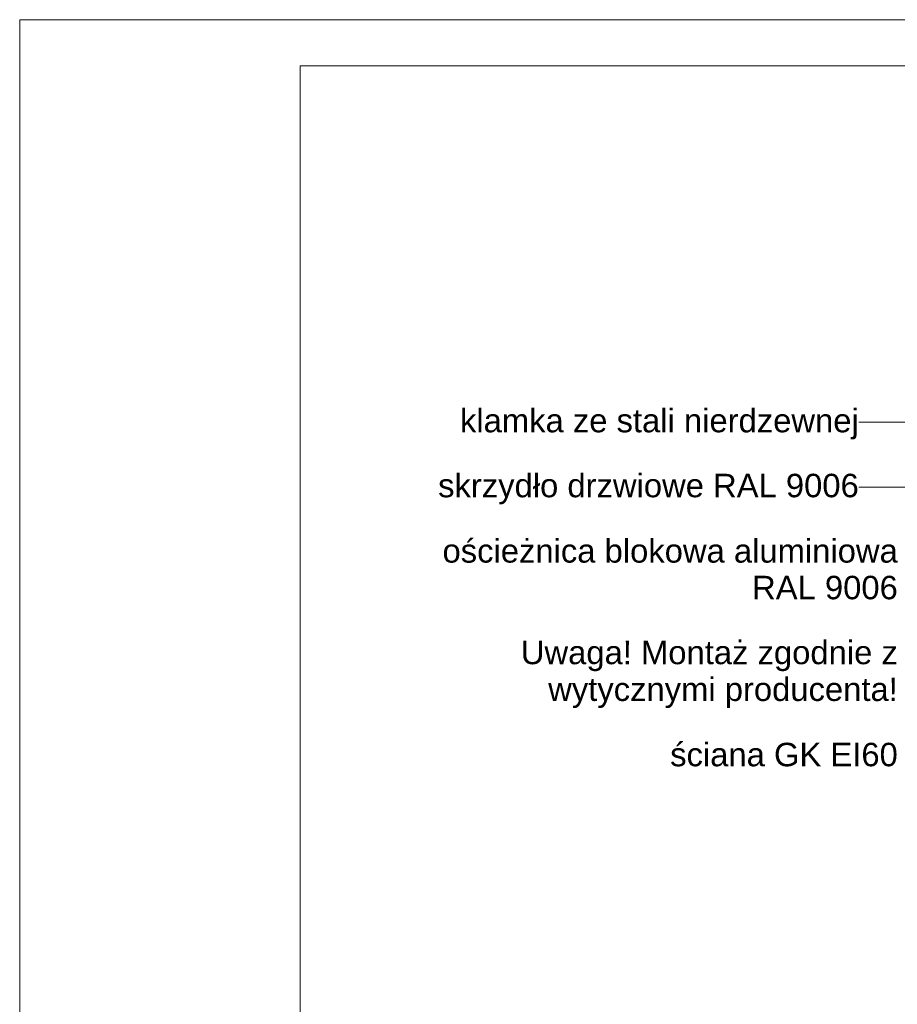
# Paper-space layout 'AD-02 DETAL MONTAŻU DRZWI' of a CAD drawing. Header units: millimetres. Extents: x 0 to 594, y 0 to 550.
# Tile 70 of 99: x 0 to 94, y 445 to 550. Entities that reach past the tile are written whole.
import ezdxf
from ezdxf.xclip import XClip

# ---------------------------------------------------------------- set-up
doc = ezdxf.new("R2010")
doc.units = ezdxf.units.MM
doc.header["$MEASUREMENT"] = 0
doc.header["$XCLIPFRAME"] = 0
doc.layers.add('0_Nr_pióra__1', color=7, linetype='Continuous', lineweight=20)
doc.layers.add('A_Arkusz_Nr_pióra__1', color=7, linetype='Continuous', lineweight=20)
doc.layers.add('A_stolarka_Nr_pióra__170', color=7, linetype='Continuous', lineweight=5, true_color=0x1c1c1c)
doc.styles.add('STYL_AUTOMATYCZNY_1', font='arial.ttf')

# ---------------------------------------------------------------- blocks, each defined once
blk = doc.blocks.new('Rysunek_1_1', base_point=(-46422.8, -26825.26))
at = {"layer": 'A_stolarka_Nr_pióra__170', "color": 250, "linetype": 'Continuous', "lineweight": 5, "ltscale": 0.2, "true_color": 0x1c1c1c}
for p, q in [((108.8, 507.12), (89.43, 507.12)), ((138.4, 500.19), (89.43, 500.19))]:
    blk.add_line(p, q, dxfattribs=at)
at = {"layer": '0_Nr_pióra__1', "color": 7, "linetype": 'Continuous', "lineweight": 20, "char_height": 2.5, "attachment_point": 6, "style": 'STYL_AUTOMATYCZNY_1'}
for s, insert in [('\\A1;{\\pqr;\\fArial|b0|i0|c238|p0;\\W1.000000;klamka ze stali nierdzewnej}', (89.43, 506.9)), ('\\A1;{\\pqr;\\fArial|b0|i0|c238|p0;\\W1.000000;skrzydło drzwiowe RAL 9006}', (89.43, 499.98)), ('\\A1;{\\pqr;\\fArial|b0|i0|c238|p0;\\W1.000000;ściana GK EI60}', (93.59, 471.67))]:
    blk.add_mtext(s, dxfattribs=dict(at, insert=insert))
at = {"layer": '0_Nr_pióra__1', "color": 7, "linetype": 'Continuous', "lineweight": 20, "insert": (93.59, 491.42), "char_height": 2.5, "attachment_point": 6, "line_spacing_factor": 0.937648, "style": 'STYL_AUTOMATYCZNY_1'}
blk.add_mtext('\\A1;{\\pqr;\\fArial|b0|i0|c238|p0;\\W1.000000;ościeżnica blokowa aluminiowa \\P\\pqr;\\fArial|b0|i0|c238|p0;\\W1.000000;RAL 9006}', dxfattribs=at)
at = {"layer": '0_Nr_pióra__1', "color": 7, "linetype": 'Continuous', "lineweight": 20, "insert": (93.59, 480.23), "char_height": 2.5, "width": 56, "attachment_point": 6, "line_spacing_factor": 0.940384, "style": 'STYL_AUTOMATYCZNY_1'}
blk.add_mtext('\\A1;{\\pqr;\\fArial|b0|i0|c238|p0;\\W1.000000;Uwaga! Montaż zgodnie z wytycznymi producenta!}', dxfattribs=at)

psp = doc.layouts.new('AD-02 DETAL MONTAŻU DRZWI')

# ---------------------------------------------------------------- linework, layer by layer
at = {"layer": 'A_Arkusz_Nr_pióra__1', "color": 7, "linetype": 'Continuous', "lineweight": 20}
for p, q in [((589.1, 545.1), (29.9, 545.1)), ((29.9, 545.1), (29.9, 4.9))]:
    psp.add_line(p, q, dxfattribs=at)
at = {"layer": 'A_Arkusz_Nr_pióra__1', "color": 7, "linetype": 'Continuous', "lineweight": 20, "flags": 128}
psp.add_lwpolyline([(0, 550), (594, 550), (594, 0), (0, 0)], close=True, dxfattribs=at)

# ---------------------------------------------------------------- block references
at = {"color": 37, "linetype": 'Continuous', "lineweight": 5, "true_color": 0x656532}
ref = psp.add_blockref('Rysunek_1_1', (-46422.8, -26825.26), dxfattribs=at)
XClip(ref).set_block_clipping_path([(39.90003743, 274.842170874), (528.4304887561, 524.007291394)])

doc.saveas('drawing.dxf')
